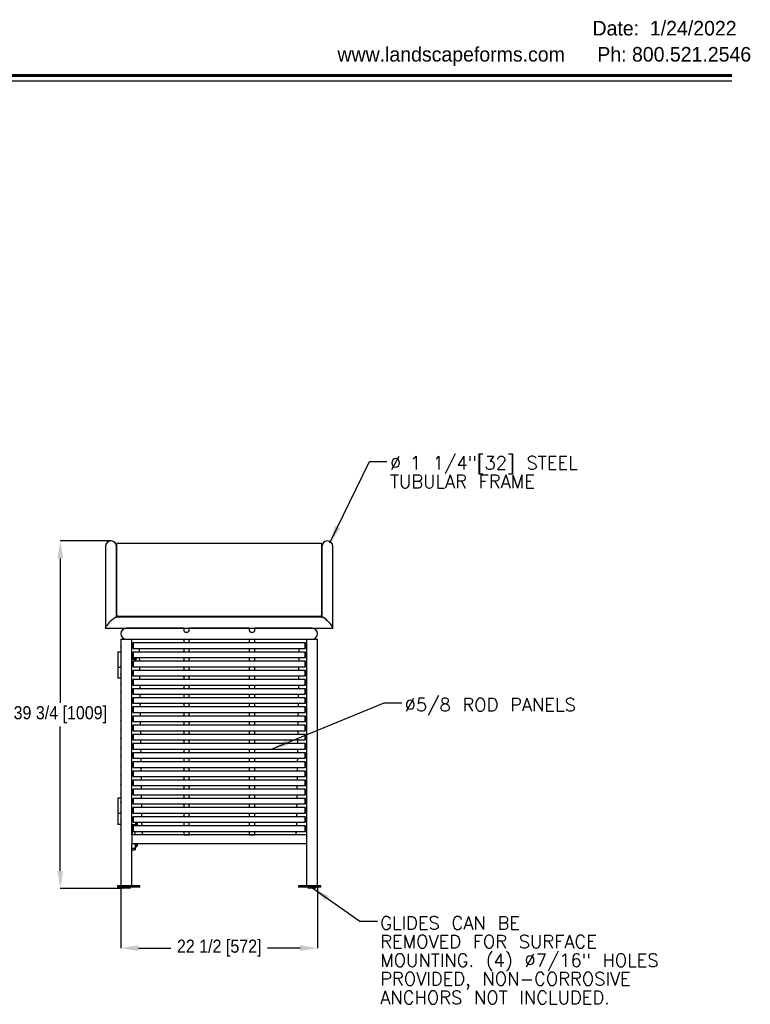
# Model space of a CAD drawing. Header units: feet. Extents: x -267 to 798, y -104 to 134.
# Tile 4 of 5: x 89 to 172, y 19 to 131. Entities that reach past the tile are written whole.
import ezdxf

# ---------------------------------------------------------------- set-up
doc = ezdxf.new("R2010")
doc.units = ezdxf.units.FT
doc.header["$LTSCALE"] = 20
doc.header["$MEASUREMENT"] = 0
doc.linetypes.add('SLD-Solid', pattern=[0])
doc.layers.add('LANDSCAPEFORMS', color=7, linetype='SLD-Solid')
doc.styles.add('SLDTEXTSTYLE0', font='txt')
doc.styles.add('SLDTEXTSTYLE2', font='txt', dxfattribs={"bigfont": 'bigfont'})
doc.styles.add('SLDTEXTSTYLE3', font='GOTHIC.TTF', dxfattribs={"width": 0.913})
doc.styles.get("Standard").update_dxf_attribs({"font": 'simplex.shx'})
doc.dimstyles.new('SLDDIMSTYLE1', dxfattribs={"dimtxt": 1.5, "dimasz": 2, "dimexe": 0, "dimexo": 0.0625, "dimgap": 0.375, "dimtad": 0, "dimtih": 1, "dimtoh": 1, "dimrnd": 1e-09, "dimzin": 12, "dimdsep": 46, "dimlunit": 5, "dimtxsty": 'SLDTEXTSTYLE3', "dimsah": 1, "dimcen": 0.09, "dimadec": 0, "dimazin": 3, "dimtfac": 1, "dimtdec": 3, "dimtofl": 0, "dimtmove": 0, "dimatfit": 3, "dimfxl": 1, "dimfrac": 2, "dimtolj": 1, "dimtzin": 12, "dimarcsym": 0})
doc.dimstyles.new('SLDDIMSTYLE2', dxfattribs={"dimtxt": 0, "dimasz": 2, "dimexe": 0, "dimexo": 0.0625, "dimgap": 0, "dimtad": 0, "dimtih": 1, "dimtoh": 1, "dimdec": 0, "dimrnd": 1e-09, "dimzin": 0, "dimdsep": 46, "dimlunit": 5, "dimtxsty": 'Standard', "dimsah": 1, "dimcen": 0.09, "dimadec": 0, "dimazin": 0, "dimtfac": 2, "dimtdec": 0, "dimtofl": 0, "dimtmove": 0, "dimatfit": 3, "dimfxl": 1, "dimfrac": 2, "dimtolj": 1, "dimtzin": 0, "dimarcsym": 0})

# ---------------------------------------------------------------- blocks, each defined once
blk = doc.blocks.new('Block1')
at = {"layer": 'LANDSCAPEFORMS', "linetype": 'SLD-Solid', "lineweight": 60}
blk.add_line((7.71, 124.98), (172.74, 124.98), dxfattribs=at)
at = {"layer": 'LANDSCAPEFORMS'}
blk.add_line((7.71, 124.4), (172.74, 124.4), dxfattribs=at)
blk = doc.blocks.new('*D103')
at = {"layer": 'Defpoints', "color": 0, "transparency": 16777216}
for p in [(100.3, 32.33), (122.8, 32.33), (122.8, 25.18)]:
    blk.add_point(p, dxfattribs=at)
at = {"layer": 'LANDSCAPEFORMS', "color": 0, "lineweight": -2, "transparency": 16777216}
for p, q in [((100.3, 32.26), (100.3, 25.18)), ((122.8, 32.26), (122.8, 25.18)), ((102.3, 25.18), (106.02, 25.18)), ((120.8, 25.18), (117.07, 25.18))]:
    blk.add_line(p, q, dxfattribs=at)
at = {"layer": 'LANDSCAPEFORMS', "color": 0, "transparency": 16777216}
for points in [[(102.3, 25.52), (102.3, 24.85), (100.3, 25.18)], [(120.8, 25.52), (120.8, 24.85), (122.8, 25.18)]]:
    blk.add_solid(points, dxfattribs=at)
at = {"layer": 'LANDSCAPEFORMS', "color": 0, "transparency": 16777216, "insert": (111.55, 26.16), "char_height": 1.5, "attachment_point": 2, "style": 'SLDTEXTSTYLE3'}
blk.add_mtext('\\A1;22 1/2 [572]', dxfattribs=at)
blk = doc.blocks.new('*D104')
at = {"layer": 'Defpoints', "color": 0, "transparency": 16777216}
for p in [(93.37, 71.75), (99.17, 71.75), (100.5, 32.02)]:
    blk.add_point(p, dxfattribs=at)
at = {"layer": 'LANDSCAPEFORMS', "color": 0, "lineweight": -2, "transparency": 16777216}
for p, q in [((99.11, 71.75), (93.37, 71.75)), ((93.37, 69.75), (93.37, 53.23)), ((93.37, 34.02), (93.37, 50.54)), ((100.44, 32.02), (93.37, 32.02))]:
    blk.add_line(p, q, dxfattribs=at)
at = {"layer": 'LANDSCAPEFORMS', "color": 0, "transparency": 16777216}
for points in [[(93.04, 69.75), (93.7, 69.75), (93.37, 71.75)], [(93.04, 34.02), (93.7, 34.02), (93.37, 32.02)]]:
    blk.add_solid(points, dxfattribs=at)
at = {"layer": 'LANDSCAPEFORMS', "color": 0, "transparency": 16777216, "insert": (93.37, 52.86), "char_height": 1.5, "attachment_point": 2, "style": 'SLDTEXTSTYLE3'}
blk.add_mtext('\\A1;39 3/4 [1009]', dxfattribs=at)
blk = doc.blocks.new('SW_NOTE_0_3')
at = {"layer": 'LANDSCAPEFORMS', "color": 0, "char_height": 1.5, "attachment_point": 1, "style": 'SLDTEXTSTYLE2'}
for s, insert in [('%%c', (0.35, 0.6)), ('1 1/4"[32] STEEL', (2.62, 0.6)), ('TUBULAR FRAME', (0.35, -1.53))]:
    blk.add_mtext(s, dxfattribs=dict(at, insert=insert))
blk = doc.blocks.new('SW_NOTE_0_4')
at = {"layer": 'LANDSCAPEFORMS', "color": 0, "char_height": 1.5, "attachment_point": 1, "style": 'SLDTEXTSTYLE2'}
for s, insert in [('GLIDES CAN BE', (0.33, 0.54)), ('REMOVED FOR SURFACE', (0.33, -1.59)), ('MOUNTING. (4) Ø7/16" HOLES', (0.33, -3.72)), ('PROVIDED, NON-CORROSIVE', (0.33, -5.85)), ('ANCHORS NOT INCLUDED.', (0.33, -7.98))]:
    blk.add_mtext(s, dxfattribs=dict(at, insert=insert))

msp = doc.modelspace()

# ---------------------------------------------------------------- linework, layer by layer
at = {"color": 7, "linetype": 'SLD-Solid', "lineweight": 25}
for p, q in [((98.546, 71.126), (98.546, 61.803)), ((99.796, 63.024), (99.796, 71.126)), ((123.266, 71.481), (99.826, 71.481)), ((99.826, 63.309), (99.826, 71.481)), ((123.266, 63.309), (123.266, 71.481)), ((123.296, 71.126), (123.296, 63.024)), ((124.546, 61.802), (124.546, 71.126)), ((99.826, 63.281), (99.826, 63.309)), ((100.014, 63.136), (123.079, 63.136)), ((100.014, 63.108), (123.079, 63.108)), ((123.266, 63.309), (123.266, 63.281)), ((123.339, 63.024), (99.754, 63.024)), ((98.594, 61.774), (124.499, 61.774)), ((98.661, 61.774), (98.637, 61.764)), ((107.484, 61.765), (100.921, 61.765)), ((107.484, 61.774), (107.484, 61.541)), ((108.109, 61.541), (108.109, 61.774)), ((114.984, 61.765), (108.109, 61.765)), ((114.984, 61.774), (114.984, 61.541)), ((115.609, 61.541), (115.609, 61.774)), ((122.171, 61.765), (115.609, 61.765)), ((124.445, 61.768), (124.433, 61.774)), ((100.296, 60.515), (100.296, 32.327)), ((100.296, 60.515), (100.921, 60.515)), ((100.921, 60.515), (101.546, 60.515)), ((101.546, 60.515), (121.546, 60.515)), ((101.546, 38.148), (101.546, 60.515)), ((101.701, 60.085), (101.671, 60.055)), ((101.671, 59.49), (101.671, 60.055)), ((121.391, 60.085), (101.701, 60.085)), ((101.701, 60.085), (101.701, 59.46)), ((101.921, 60.085), (101.921, 60.148)), ((101.921, 60.148), (102.171, 60.148)), ((102.171, 60.148), (107.484, 60.148)), ((107.514, 60.515), (107.484, 60.485)), ((107.484, 60.485), (107.484, 60.085)), ((108.109, 60.485), (107.484, 60.485)), ((108.109, 60.485), (108.079, 60.515)), ((108.109, 60.085), (108.109, 60.485)), ((108.109, 60.148), (114.984, 60.148)), ((115.014, 60.515), (114.984, 60.485)), ((114.984, 60.485), (114.984, 60.085)), ((115.609, 60.485), (114.984, 60.485)), ((115.609, 60.485), (115.579, 60.515)), ((115.609, 60.085), (115.609, 60.485)), ((115.609, 60.148), (120.921, 60.148)), ((120.921, 60.148), (121.171, 60.148)), ((121.171, 60.148), (121.171, 60.085)), ((121.421, 60.055), (121.391, 60.085)), ((121.391, 59.46), (121.391, 60.085)), ((121.421, 60.055), (121.421, 59.49)), ((121.546, 60.515), (121.546, 38.148)), ((121.546, 60.515), (122.796, 60.515)), ((122.796, 32.327), (122.796, 60.515)), ((99.965, 59.047), (99.965, 57.297)), ((100.296, 59.047), (99.965, 59.047)), ((101.56, 58.954), (101.546, 58.931)), ((101.568, 58.789), (101.553, 58.733)), ((101.568, 58.954), (101.56, 58.954)), ((101.584, 58.926), (101.568, 58.954)), ((101.568, 58.789), (101.575, 58.789)), ((101.575, 58.89), (101.577, 58.89)), ((101.578, 58.782), (101.575, 58.789)), ((101.585, 58.89), (101.577, 58.89)), ((101.594, 58.926), (101.584, 58.926)), ((101.585, 58.89), (101.6, 58.89)), ((101.61, 58.954), (101.594, 58.926)), ((101.618, 58.789), (101.603, 58.733)), ((101.618, 58.954), (101.61, 58.954)), ((101.634, 58.926), (101.618, 58.954)), ((101.618, 58.789), (101.625, 58.789)), ((101.625, 58.89), (101.627, 58.89)), ((101.628, 58.782), (101.625, 58.789)), ((101.635, 58.89), (101.627, 58.89)), ((101.644, 58.926), (101.634, 58.926)), ((101.635, 58.89), (101.65, 58.89)), ((101.66, 58.954), (101.644, 58.926)), ((101.668, 58.789), (101.653, 58.733)), ((101.667, 58.954), (101.66, 58.954)), ((101.668, 58.953), (101.667, 58.954)), ((101.671, 58.948), (101.668, 58.954)), ((101.671, 59.49), (101.701, 59.46)), ((101.701, 59.039), (101.671, 59.009)), ((101.671, 58.444), (101.671, 59.009)), ((101.678, 58.782), (101.675, 58.789)), ((101.701, 59.46), (121.391, 59.46)), ((121.391, 59.039), (101.701, 59.039)), ((101.701, 59.039), (101.701, 58.414)), ((102.437, 59.039), (102.431, 59.46)), ((107.484, 59.46), (107.484, 59.039)), ((108.109, 59.039), (108.109, 59.46)), ((114.984, 59.46), (114.984, 59.039)), ((115.609, 59.039), (115.609, 59.46)), ((120.662, 59.46), (120.656, 59.039)), ((121.391, 59.46), (121.421, 59.49)), ((121.421, 59.009), (121.391, 59.039)), ((121.391, 58.414), (121.391, 59.039)), ((121.421, 59.009), (121.421, 58.444)), ((101.546, 58.206), (101.559, 58.227)), ((101.568, 58.265), (101.55, 58.265)), ((101.559, 58.227), (101.569, 58.227)), ((101.56, 58.42), (101.577, 58.365)), ((101.568, 58.227), (101.585, 58.199)), ((101.585, 58.365), (101.577, 58.365)), ((101.585, 58.365), (101.587, 58.372)), ((101.585, 58.199), (101.593, 58.199)), ((101.593, 58.265), (101.591, 58.265)), ((101.593, 58.265), (101.6, 58.265)), ((101.593, 58.199), (101.609, 58.227)), ((101.618, 58.265), (101.6, 58.265)), ((101.609, 58.227), (101.619, 58.227)), ((101.61, 58.42), (101.627, 58.365)), ((101.618, 58.227), (101.635, 58.199)), ((101.635, 58.365), (101.627, 58.365)), ((101.635, 58.365), (101.637, 58.372)), ((101.635, 58.199), (101.643, 58.199)), ((101.643, 58.265), (101.641, 58.265)), ((101.643, 58.265), (101.65, 58.265)), ((101.643, 58.199), (101.659, 58.227)), ((101.668, 58.265), (101.65, 58.265)), ((101.659, 58.227), (101.669, 58.227)), ((101.66, 58.42), (101.677, 58.365)), ((101.668, 58.227), (101.685, 58.199)), ((101.671, 58.444), (101.701, 58.414)), ((101.701, 57.993), (101.671, 57.963)), ((101.671, 57.398), (101.671, 57.963)), ((101.685, 58.365), (101.677, 58.365)), ((101.685, 58.365), (101.7, 58.42)), ((101.685, 58.199), (101.693, 58.199)), ((101.693, 58.265), (101.691, 58.265)), ((101.693, 58.265), (101.7, 58.265)), ((101.693, 58.199), (101.709, 58.227)), ((101.718, 58.265), (101.7, 58.265)), ((101.701, 58.414), (121.391, 58.414)), ((121.391, 57.993), (101.701, 57.993)), ((101.701, 57.993), (101.701, 57.368)), ((101.709, 58.227), (101.719, 58.227)), ((101.71, 58.42), (101.718, 58.392)), ((101.728, 58.414), (101.718, 58.392)), ((101.718, 58.227), (101.723, 58.22)), ((101.724, 58.219), (101.745, 58.24)), ((101.729, 58.265), (101.728, 58.265)), ((101.729, 58.265), (101.745, 58.265)), ((101.745, 58.414), (101.745, 58.265)), ((101.745, 58.414), (101.745, 58.24)), ((101.745, 58.24), (101.844, 58.24)), ((101.844, 58.225), (101.844, 58.247)), ((101.844, 58.157), (101.844, 58.225)), ((101.844, 58.157), (101.894, 58.157)), ((101.851, 58.414), (101.851, 58.248)), ((101.851, 58.284), (101.894, 58.284)), ((101.894, 58.248), (101.851, 58.248)), ((101.894, 58.414), (101.894, 58.205)), ((102.019, 58.205), (101.894, 58.205)), ((101.894, 58.205), (101.894, 57.993)), ((102.019, 58.414), (102.019, 58.205)), ((102.055, 58.391), (102.019, 58.391)), ((102.055, 58.368), (102.019, 58.368)), ((102.055, 58.367), (102.019, 58.367)), ((102.055, 58.351), (102.019, 58.351)), ((102.019, 58.205), (102.019, 57.993)), ((102.055, 58.414), (102.055, 58.36)), ((102.055, 58.414), (102.055, 58.391)), ((102.055, 58.391), (102.055, 58.368)), ((102.055, 58.368), (102.055, 58.367)), ((102.055, 58.367), (102.055, 58.351)), ((102.075, 58.34), (102.134, 58.34)), ((102.134, 58.34), (102.134, 58.414)), ((102.452, 57.993), (102.446, 58.414)), ((107.484, 58.414), (107.484, 57.993)), ((108.109, 57.993), (108.109, 58.414)), ((114.984, 58.414), (114.984, 57.993)), ((115.609, 57.993), (115.609, 58.414)), ((120.647, 58.414), (120.641, 57.993)), ((121.391, 58.414), (121.421, 58.444)), ((121.421, 57.963), (121.391, 57.993)), ((121.391, 57.368), (121.391, 57.993)), ((121.421, 57.963), (121.421, 57.398)), ((100.296, 57.297), (99.965, 57.297)), ((100.185, 57.298), (99.967, 57.298)), ((99.967, 57.297), (99.967, 56.048)), ((100.296, 57.298), (100.185, 57.298)), ((101.671, 57.398), (101.701, 57.368)), ((101.701, 56.947), (101.671, 56.917)), ((101.671, 56.352), (101.671, 56.917)), ((101.671, 56.352), (101.701, 56.322)), ((101.701, 57.368), (121.391, 57.368)), ((121.391, 56.947), (101.701, 56.947)), ((101.701, 56.947), (101.701, 56.322)), ((101.701, 56.322), (121.391, 56.322)), ((102.467, 56.947), (102.461, 57.368)), ((102.481, 55.901), (102.475, 56.322)), ((107.484, 57.368), (107.484, 56.947)), ((107.484, 56.322), (107.484, 55.901)), ((108.109, 56.947), (108.109, 57.368)), ((108.109, 55.901), (108.109, 56.322)), ((114.984, 57.368), (114.984, 56.947)), ((114.984, 56.322), (114.984, 55.901)), ((115.609, 56.947), (115.609, 57.368)), ((115.609, 55.901), (115.609, 56.322)), ((120.618, 56.322), (120.612, 55.901)), ((120.632, 57.368), (120.626, 56.947)), ((121.391, 57.368), (121.421, 57.398)), ((121.421, 56.917), (121.391, 56.947)), ((121.391, 56.322), (121.391, 56.947)), ((121.391, 56.322), (121.421, 56.352)), ((121.421, 56.917), (121.421, 56.352)), ((100.185, 56.048), (99.967, 56.048)), ((100.122, 56.048), (100.123, 56.047)), ((100.248, 56.047), (100.123, 56.047)), ((100.296, 56.048), (100.185, 56.048)), ((100.248, 56.047), (100.249, 56.048)), ((101.701, 55.901), (101.671, 55.871)), ((101.671, 55.306), (101.671, 55.871)), ((101.671, 55.306), (101.701, 55.276)), ((121.391, 55.901), (101.701, 55.901)), ((101.701, 55.901), (101.701, 55.276)), ((101.701, 55.276), (121.391, 55.276)), ((102.496, 54.855), (102.49, 55.276)), ((107.484, 55.276), (107.484, 54.855)), ((108.109, 54.855), (108.109, 55.276)), ((114.984, 55.276), (114.984, 54.855)), ((115.609, 54.855), (115.609, 55.276)), ((120.603, 55.276), (120.597, 54.855)), ((121.421, 55.871), (121.391, 55.901)), ((121.391, 55.276), (121.391, 55.901)), ((121.391, 55.276), (121.421, 55.306)), ((121.421, 55.871), (121.421, 55.306)), ((101.701, 54.855), (101.671, 54.825)), ((101.671, 54.26), (101.671, 54.825)), ((101.671, 54.26), (101.701, 54.23)), ((121.391, 54.855), (101.701, 54.855)), ((101.701, 54.855), (101.701, 54.23)), ((101.701, 54.23), (121.391, 54.23)), ((102.511, 53.809), (102.505, 54.23)), ((107.484, 54.23), (107.484, 53.809)), ((108.109, 53.809), (108.109, 54.23)), ((114.984, 54.23), (114.984, 53.809)), ((115.609, 53.809), (115.609, 54.23)), ((120.588, 54.23), (120.582, 53.809)), ((121.421, 54.825), (121.391, 54.855)), ((121.391, 54.23), (121.391, 54.855)), ((121.391, 54.23), (121.421, 54.26)), ((121.421, 54.825), (121.421, 54.26)), ((101.701, 53.809), (101.671, 53.779)), ((101.671, 53.214), (101.671, 53.779)), ((101.671, 53.214), (101.701, 53.184)), ((121.391, 53.809), (101.701, 53.809)), ((101.701, 53.809), (101.701, 53.184)), ((101.701, 53.184), (121.391, 53.184)), ((102.526, 52.763), (102.52, 53.184)), ((107.484, 53.184), (107.484, 52.763)), ((108.109, 52.763), (108.109, 53.184)), ((114.984, 53.184), (114.984, 52.763)), ((115.609, 52.763), (115.609, 53.184)), ((120.573, 53.184), (120.567, 52.763)), ((121.421, 53.779), (121.391, 53.809)), ((121.391, 53.184), (121.391, 53.809)), ((121.391, 53.184), (121.421, 53.214)), ((121.421, 53.779), (121.421, 53.214)), ((101.701, 52.763), (101.671, 52.733)), ((101.671, 52.168), (101.671, 52.733)), ((101.671, 52.168), (101.701, 52.138)), ((121.391, 52.763), (101.701, 52.763)), ((101.701, 52.763), (101.701, 52.138)), ((101.701, 52.138), (121.391, 52.138)), ((102.54, 51.717), (102.534, 52.138)), ((107.484, 52.138), (107.484, 51.717)), ((108.109, 51.717), (108.109, 52.138)), ((114.984, 52.138), (114.984, 51.717)), ((115.609, 51.717), (115.609, 52.138)), ((120.559, 52.138), (120.553, 51.717)), ((121.421, 52.733), (121.391, 52.763)), ((121.391, 52.138), (121.391, 52.763)), ((121.391, 52.138), (121.421, 52.168)), ((121.421, 52.733), (121.421, 52.168)), ((101.701, 51.717), (101.671, 51.687)), ((101.671, 51.122), (101.671, 51.687)), ((101.671, 51.122), (101.701, 51.092)), ((121.391, 51.717), (101.701, 51.717)), ((101.701, 51.717), (101.701, 51.092)), ((101.701, 51.092), (121.391, 51.092)), ((102.555, 50.671), (102.549, 51.092)), ((107.484, 51.092), (107.484, 50.671)), ((108.109, 50.671), (108.109, 51.092)), ((114.984, 51.092), (114.984, 50.671)), ((115.609, 50.671), (115.609, 51.092)), ((120.544, 51.092), (120.538, 50.671)), ((121.421, 51.687), (121.391, 51.717)), ((121.391, 51.092), (121.391, 51.717)), ((121.391, 51.092), (121.421, 51.122)), ((121.421, 51.687), (121.421, 51.122)), ((101.701, 50.671), (101.671, 50.641)), ((101.671, 50.076), (101.671, 50.641)), ((101.671, 50.076), (101.701, 50.046)), ((101.701, 49.625), (101.671, 49.595)), ((101.671, 49.03), (101.671, 49.595)), ((121.391, 50.671), (101.701, 50.671)), ((101.701, 50.671), (101.701, 50.046)), ((101.701, 50.046), (121.391, 50.046)), ((121.391, 49.625), (101.701, 49.625)), ((101.701, 49.625), (101.701, 49)), ((102.57, 49.625), (102.564, 50.046)), ((107.484, 50.046), (107.484, 49.625)), ((108.109, 49.625), (108.109, 50.046)), ((114.984, 50.046), (114.984, 49.625)), ((115.609, 49.625), (115.609, 50.046)), ((120.529, 50.046), (120.523, 49.625)), ((121.421, 50.641), (121.391, 50.671)), ((121.391, 50.046), (121.391, 50.671)), ((121.391, 50.046), (121.421, 50.076)), ((121.421, 49.595), (121.391, 49.625)), ((121.391, 49), (121.391, 49.625)), ((121.421, 50.641), (121.421, 50.076)), ((121.421, 49.595), (121.421, 49.03)), ((101.671, 49.03), (101.701, 49)), ((101.701, 48.579), (101.671, 48.549)), ((101.671, 47.984), (101.671, 48.549)), ((101.701, 49), (121.391, 49)), ((121.391, 48.579), (101.701, 48.579)), ((101.701, 48.579), (101.701, 47.954)), ((102.585, 48.579), (102.579, 49)), ((107.484, 49), (107.484, 48.579)), ((108.109, 48.579), (108.109, 49)), ((114.984, 49), (114.984, 48.579)), ((115.609, 48.579), (115.609, 49)), ((120.514, 49), (120.508, 48.579)), ((121.391, 49), (121.421, 49.03)), ((121.421, 48.549), (121.391, 48.579)), ((121.391, 47.954), (121.391, 48.579)), ((121.421, 48.549), (121.421, 47.984)), ((101.671, 47.984), (101.701, 47.954)), ((101.701, 47.533), (101.671, 47.503)), ((101.671, 46.938), (101.671, 47.503)), ((101.701, 47.954), (121.391, 47.954)), ((121.391, 47.533), (101.701, 47.533)), ((101.701, 47.533), (101.701, 46.908)), ((102.599, 47.533), (102.593, 47.954)), ((107.484, 47.954), (107.484, 47.533)), ((108.109, 47.533), (108.109, 47.954)), ((114.984, 47.954), (114.984, 47.533)), ((115.609, 47.533), (115.609, 47.954)), ((120.5, 47.954), (120.494, 47.533)), ((121.391, 47.954), (121.421, 47.984)), ((121.421, 47.503), (121.391, 47.533)), ((121.391, 46.908), (121.391, 47.533)), ((121.421, 47.503), (121.421, 46.938)), ((101.671, 46.938), (101.701, 46.908)), ((101.701, 46.487), (101.671, 46.457)), ((101.671, 45.892), (101.671, 46.457)), ((101.701, 46.908), (121.391, 46.908)), ((121.391, 46.487), (101.701, 46.487)), ((101.701, 46.487), (101.701, 45.862)), ((102.614, 46.487), (102.608, 46.908)), ((107.484, 46.908), (107.484, 46.487)), ((108.109, 46.487), (108.109, 46.908)), ((114.984, 46.908), (114.984, 46.487)), ((115.609, 46.487), (115.609, 46.908)), ((120.485, 46.908), (120.479, 46.487)), ((121.391, 46.908), (121.421, 46.938)), ((121.421, 46.457), (121.391, 46.487)), ((121.391, 45.862), (121.391, 46.487)), ((121.421, 46.457), (121.421, 45.892)), ((101.671, 45.892), (101.701, 45.862)), ((101.701, 45.441), (101.671, 45.411)), ((101.671, 44.846), (101.671, 45.411)), ((101.701, 45.862), (121.391, 45.862)), ((121.391, 45.441), (101.701, 45.441)), ((101.701, 45.441), (101.701, 44.816)), ((102.629, 45.441), (102.623, 45.862)), ((107.484, 45.862), (107.484, 45.441)), ((108.109, 45.441), (108.109, 45.862)), ((114.984, 45.862), (114.984, 45.441)), ((115.609, 45.441), (115.609, 45.862)), ((120.47, 45.862), (120.464, 45.441)), ((121.391, 45.862), (121.421, 45.892)), ((121.421, 45.411), (121.391, 45.441)), ((121.391, 44.816), (121.391, 45.441)), ((121.421, 45.411), (121.421, 44.846)), ((101.671, 44.846), (101.701, 44.816)), ((101.701, 44.395), (101.671, 44.365)), ((101.671, 43.8), (101.671, 44.365)), ((101.701, 44.816), (121.391, 44.816)), ((121.391, 44.395), (101.701, 44.395)), ((101.701, 44.395), (101.701, 43.77)), ((102.643, 44.395), (102.638, 44.816)), ((107.484, 44.816), (107.484, 44.395)), ((108.109, 44.395), (108.109, 44.816)), ((114.984, 44.816), (114.984, 44.395)), ((115.609, 44.395), (115.609, 44.816)), ((120.455, 44.816), (120.45, 44.395)), ((121.391, 44.816), (121.421, 44.846)), ((121.421, 44.365), (121.391, 44.395)), ((121.391, 43.77), (121.391, 44.395)), ((121.421, 44.365), (121.421, 43.8)), ((101.671, 43.8), (101.701, 43.77)), ((101.701, 43.349), (101.671, 43.319)), ((101.671, 42.754), (101.671, 43.319)), ((101.701, 43.77), (121.391, 43.77)), ((121.391, 43.349), (101.701, 43.349)), ((101.701, 43.349), (101.701, 42.724)), ((102.658, 43.349), (102.652, 43.77)), ((107.484, 43.77), (107.484, 43.349)), ((108.109, 43.349), (108.109, 43.77)), ((114.984, 43.77), (114.984, 43.349)), ((115.609, 43.349), (115.609, 43.77)), ((120.441, 43.77), (120.435, 43.349)), ((121.391, 43.77), (121.421, 43.8)), ((121.421, 43.319), (121.391, 43.349)), ((121.391, 42.724), (121.391, 43.349)), ((121.421, 43.319), (121.421, 42.754)), ((99.965, 42.328), (99.965, 40.578)), ((100.296, 42.328), (99.965, 42.328)), ((101.671, 42.754), (101.701, 42.724)), ((101.701, 42.303), (101.671, 42.273)), ((101.671, 41.708), (101.671, 42.273)), ((101.671, 41.708), (101.701, 41.678)), ((101.701, 42.724), (121.391, 42.724)), ((121.391, 42.303), (101.701, 42.303)), ((101.701, 42.303), (101.701, 41.678)), ((101.701, 41.678), (121.391, 41.678)), ((102.673, 42.303), (102.667, 42.724)), ((102.688, 41.257), (102.682, 41.678)), ((107.484, 42.724), (107.484, 42.303)), ((107.484, 41.678), (107.484, 41.257)), ((108.109, 42.303), (108.109, 42.724)), ((108.109, 41.257), (108.109, 41.678)), ((114.984, 42.724), (114.984, 42.303)), ((114.984, 41.678), (114.984, 41.257)), ((115.609, 42.303), (115.609, 42.724)), ((115.609, 41.257), (115.609, 41.678)), ((120.411, 41.678), (120.405, 41.257)), ((120.426, 42.724), (120.42, 42.303)), ((121.391, 42.724), (121.421, 42.754)), ((121.421, 42.273), (121.391, 42.303)), ((121.391, 41.678), (121.391, 42.303)), ((121.391, 41.678), (121.421, 41.708)), ((121.421, 42.273), (121.421, 41.708)), ((100.296, 40.578), (99.965, 40.578)), ((99.967, 40.578), (99.967, 39.328)), ((101.701, 41.257), (101.671, 41.227)), ((101.671, 40.662), (101.671, 41.227)), ((101.671, 40.662), (101.701, 40.632)), ((121.391, 41.257), (101.701, 41.257)), ((101.701, 41.257), (101.701, 40.632)), ((101.701, 40.632), (121.391, 40.632)), ((102.702, 40.211), (102.696, 40.632)), ((107.484, 40.632), (107.484, 40.211)), ((108.109, 40.211), (108.109, 40.632)), ((114.984, 40.632), (114.984, 40.211)), ((115.609, 40.211), (115.609, 40.632)), ((120.396, 40.632), (120.391, 40.211)), ((121.421, 41.227), (121.391, 41.257)), ((121.391, 40.632), (121.391, 41.257)), ((121.391, 40.632), (121.421, 40.662)), ((121.421, 41.227), (121.421, 40.662)), ((101.546, 40.041), (101.671, 40.041)), ((101.701, 40.211), (101.671, 40.181)), ((101.671, 39.616), (101.671, 40.181)), ((101.671, 39.616), (101.701, 39.586)), ((121.391, 40.211), (101.701, 40.211)), ((101.701, 40.211), (101.701, 39.586)), ((101.701, 39.586), (121.391, 39.586)), ((101.97, 39.586), (101.97, 39.165)), ((102.029, 39.586), (102.029, 39.165)), ((102.059, 39.586), (102.059, 39.165)), ((102.2, 39.165), (102.2, 39.586)), ((102.717, 39.165), (102.711, 39.586)), ((107.484, 39.586), (107.484, 39.165)), ((108.109, 39.165), (108.109, 39.586)), ((114.984, 39.586), (114.984, 39.165)), ((115.609, 39.165), (115.609, 39.586)), ((120.382, 39.586), (120.376, 39.165)), ((121.421, 40.181), (121.391, 40.211)), ((121.391, 39.586), (121.391, 40.211)), ((121.391, 39.586), (121.421, 39.616)), ((121.421, 40.181), (121.421, 39.616)), ((100.185, 39.328), (99.967, 39.328)), ((100.296, 39.328), (100.185, 39.328)), ((101.546, 39.328), (101.921, 39.328)), ((101.611, 38.148), (101.611, 39.203)), ((101.701, 39.165), (101.671, 39.135)), ((101.671, 38.57), (101.671, 39.135)), ((101.671, 38.57), (101.701, 38.54)), ((121.391, 39.165), (101.701, 39.165)), ((101.701, 39.165), (101.701, 38.54)), ((101.701, 38.54), (121.391, 38.54)), ((101.921, 39.328), (101.921, 39.203)), ((101.921, 39.165), (101.921, 39.203)), ((101.921, 38.148), (101.921, 38.54)), ((102.728, 38.394), (102.726, 38.54)), ((107.484, 38.54), (107.484, 38.155)), ((108.109, 38.155), (108.109, 38.54)), ((114.984, 38.54), (114.984, 38.155)), ((115.609, 38.155), (115.609, 38.54)), ((120.367, 38.54), (120.365, 38.394)), ((121.421, 39.135), (121.391, 39.165)), ((121.391, 38.54), (121.391, 39.165)), ((121.391, 38.54), (121.421, 38.57)), ((121.421, 39.135), (121.421, 38.57)), ((121.546, 38.148), (101.546, 38.148)), ((101.546, 38.148), (101.546, 37.148)), ((107.491, 38.148), (102.978, 38.148)), ((107.484, 38.155), (107.491, 38.148)), ((107.484, 38.155), (108.109, 38.155)), ((108.102, 38.148), (108.109, 38.155)), ((114.991, 38.148), (108.102, 38.148)), ((114.984, 38.155), (114.991, 38.148)), ((114.984, 38.155), (115.609, 38.155)), ((115.602, 38.148), (115.609, 38.155)), ((120.115, 38.148), (115.602, 38.148)), ((121.546, 38.148), (121.546, 37.148)), ((101.546, 37.148), (121.546, 37.148)), ((101.546, 32.327), (101.546, 37.148)), ((101.546, 36.618), (101.921, 36.618)), ((101.546, 36.438), (101.921, 36.438)), ((101.921, 36.993), (101.921, 37.148)), ((101.921, 36.993), (101.921, 36.618)), ((101.921, 36.649), (101.986, 36.649)), ((101.921, 36.618), (101.921, 36.438)), ((101.986, 37.148), (101.986, 36.649)), ((101.986, 36.837), (102.043, 36.837)), ((102.043, 36.758), (102.043, 37.148)), ((102.068, 36.758), (102.043, 36.758)), ((102.068, 36.758), (102.068, 37.148)), ((102.072, 37.118), (102.068, 37.118)), ((102.068, 36.868), (102.072, 36.868)), ((102.068, 36.837), (102.072, 36.837)), ((102.072, 37.148), (102.072, 36.837)), ((102.072, 36.837), (102.142, 36.837)), ((102.142, 36.837), (102.142, 37.148)), ((102.142, 36.837), (102.172, 36.867)), ((102.172, 37.119), (102.143, 37.148)), ((102.172, 37.119), (102.172, 36.993)), ((102.172, 36.993), (102.172, 36.867)), ((121.546, 37.148), (121.546, 32.327)), ((99.921, 32.327), (99.921, 32.148)), ((101.836, 32.327), (99.921, 32.327)), ((101.836, 32.148), (99.921, 32.148)), ((100.484, 32.148), (100.484, 32.043)), ((100.484, 32.043), (100.504, 32.023)), ((100.921, 32.043), (100.484, 32.043)), ((100.921, 32.023), (100.504, 32.023)), ((101.359, 32.043), (100.921, 32.043)), ((101.339, 32.023), (100.921, 32.023)), ((101.339, 32.023), (101.359, 32.043)), ((101.359, 32.043), (101.359, 32.148)), ((102.426, 32.327), (101.836, 32.327)), ((102.426, 32.148), (101.836, 32.148)), ((102.464, 32.327), (102.426, 32.327)), ((102.464, 32.148), (102.426, 32.148)), ((102.464, 32.148), (102.464, 32.327)), ((120.629, 32.327), (120.629, 32.148)), ((120.667, 32.327), (120.629, 32.327)), ((120.667, 32.148), (120.629, 32.148)), ((121.257, 32.327), (120.667, 32.327)), ((121.257, 32.148), (120.667, 32.148)), ((123.171, 32.327), (121.257, 32.327)), ((123.171, 32.148), (121.257, 32.148)), ((121.734, 32.148), (121.734, 32.043)), ((121.734, 32.043), (121.754, 32.023)), ((122.609, 32.043), (121.734, 32.043)), ((122.589, 32.023), (121.754, 32.023)), ((122.589, 32.023), (122.609, 32.043)), ((122.609, 32.043), (122.609, 32.148)), ((123.171, 32.148), (123.171, 32.327))]:
    msp.add_line(p, q, dxfattribs=at)
at = {"color": 7, "linetype": 'SLD-Solid', "lineweight": 25, "flags": 128}
for points in [[(99.244, 62.702), (99.262, 62.719), (99.4, 62.835), (99.501, 62.909), (99.596, 62.97), (99.659, 63.003), (99.714, 63.023), (99.749, 63.028), (99.769, 63.024)], [(123.338, 63.024), (123.354, 63.028), (123.4, 63.017), (123.455, 62.993), (123.539, 62.944), (123.632, 62.881), (123.758, 62.781), (123.888, 62.667), (123.902, 62.654)], [(98.637, 61.764), (98.602, 61.756), (98.574, 61.758), (98.556, 61.769), (98.547, 61.792), (98.551, 61.814)], [(107.484, 61.541), (107.486, 61.515), (107.5, 61.465), (107.529, 61.418), (107.57, 61.377), (107.621, 61.343), (107.681, 61.319), (107.746, 61.305), (107.813, 61.302), (107.88, 61.311), (107.943, 61.33), (107.999, 61.359), (108.045, 61.396), (108.08, 61.441), (108.102, 61.49), (108.109, 61.541)], [(114.984, 61.541), (114.986, 61.515), (115, 61.465), (115.029, 61.418), (115.07, 61.377), (115.121, 61.343), (115.181, 61.319), (115.246, 61.305), (115.313, 61.302), (115.38, 61.311), (115.443, 61.33), (115.499, 61.359), (115.545, 61.396), (115.58, 61.441), (115.602, 61.49), (115.609, 61.541)], [(124.545, 61.813), (124.546, 61.795), (124.539, 61.772), (124.522, 61.759), (124.468, 61.761), (124.445, 61.768)], [(100.296, 59.598), (100.296, 59.606), (100.296, 59.648)], [(101.56, 58.954), (101.56, 58.954), (101.561, 58.948), (101.563, 58.931), (101.565, 58.882), (101.567, 58.83), (101.568, 58.789)], [(101.572, 58.422), (101.571, 58.482), (101.569, 58.577), (101.567, 58.673), (101.565, 58.733)], [(101.577, 58.89), (101.579, 58.829), (101.581, 58.754), (101.583, 58.668), (101.585, 58.577), (101.587, 58.486), (101.589, 58.4), (101.591, 58.325), (101.593, 58.265)], [(101.587, 58.891), (101.586, 58.913), (101.584, 58.924)], [(101.6, 58.265), (101.598, 58.325), (101.596, 58.4), (101.595, 58.486), (101.593, 58.577), (101.591, 58.668), (101.589, 58.754), (101.587, 58.829), (101.585, 58.89)], [(101.597, 58.89), (101.596, 58.913), (101.594, 58.926), (101.593, 58.924)], [(101.622, 58.422), (101.621, 58.482), (101.619, 58.577), (101.617, 58.673), (101.615, 58.733)], [(101.627, 58.89), (101.629, 58.829), (101.631, 58.754), (101.633, 58.668), (101.635, 58.577), (101.637, 58.486), (101.639, 58.4), (101.641, 58.325), (101.643, 58.265)], [(101.637, 58.891), (101.636, 58.913), (101.634, 58.924)], [(101.65, 58.265), (101.648, 58.325), (101.646, 58.4), (101.645, 58.486), (101.643, 58.577), (101.641, 58.668), (101.639, 58.754), (101.637, 58.829), (101.635, 58.89)], [(101.647, 58.89), (101.646, 58.913), (101.644, 58.926), (101.643, 58.924)], [(101.66, 58.95), (101.661, 58.952), (101.663, 58.928), (101.665, 58.889), (101.666, 58.848), (101.667, 58.813), (101.668, 58.789)], [(101.672, 58.422), (101.671, 58.482), (101.669, 58.577), (101.667, 58.673), (101.665, 58.733)], [(100.296, 57.506), (100.296, 57.514), (100.296, 57.556)], [(101.55, 58.265), (101.548, 58.325), (101.546, 58.399)], [(101.559, 58.229), (101.559, 58.227), (101.557, 58.24), (101.555, 58.267)], [(101.593, 58.201), (101.593, 58.199), (101.591, 58.21), (101.589, 58.243), (101.587, 58.296), (101.585, 58.365)], [(101.609, 58.229), (101.609, 58.227), (101.607, 58.24), (101.605, 58.267)], [(101.619, 58.227), (101.617, 58.24), (101.615, 58.265)], [(101.643, 58.201), (101.643, 58.199), (101.641, 58.21), (101.639, 58.243), (101.637, 58.296), (101.635, 58.365)], [(101.659, 58.229), (101.659, 58.227), (101.657, 58.24), (101.655, 58.267)], [(101.669, 58.227), (101.667, 58.24), (101.665, 58.265)], [(101.677, 58.365), (101.679, 58.296), (101.681, 58.243), (101.683, 58.21), (101.685, 58.199), (101.685, 58.199)], [(101.693, 58.201), (101.693, 58.199), (101.691, 58.21), (101.689, 58.243), (101.687, 58.296), (101.685, 58.365)], [(101.709, 58.229), (101.709, 58.227), (101.707, 58.24), (101.705, 58.267)], [(101.719, 58.227), (101.717, 58.24), (101.715, 58.265)], [(100.296, 56.46), (100.296, 56.468), (100.296, 56.51)], [(100.296, 55.414), (100.296, 55.422), (100.296, 55.464)], [(100.296, 54.368), (100.296, 54.376), (100.296, 54.418)], [(100.296, 53.322), (100.296, 53.33), (100.296, 53.372)], [(100.296, 52.276), (100.296, 52.284), (100.296, 52.326)], [(100.296, 51.23), (100.296, 51.238), (100.296, 51.28)], [(100.296, 50.184), (100.296, 50.192), (100.296, 50.234)], [(100.296, 49.138), (100.296, 49.146), (100.296, 49.188)], [(100.296, 48.092), (100.296, 48.1), (100.296, 48.142)], [(100.296, 47.046), (100.296, 47.054), (100.296, 47.096)], [(100.296, 46), (100.296, 46.008), (100.296, 46.05)], [(100.296, 44.954), (100.296, 44.962), (100.296, 45.004)], [(100.296, 43.908), (100.296, 43.916), (100.296, 43.958)], [(100.296, 42.862), (100.296, 42.87), (100.296, 42.912)], [(100.296, 41.816), (100.296, 41.824), (100.296, 41.866)], [(100.296, 40.77), (100.296, 40.778), (100.296, 40.82)], [(100.296, 39.724), (100.296, 39.732), (100.296, 39.774)], [(100.296, 38.678), (100.296, 38.686), (100.296, 38.728)]]:
    msp.add_lwpolyline(points, dxfattribs=at)
at = {"color": 7, "linetype": 'SLD-Solid', "lineweight": 25}
for centre, radius, start, end in [((99.171, 71.126), 0.625, 0, 180), ((123.921, 71.126), 0.625, 0, 180), ((100.008, 63.318), 0.182, 182.82981, 271.8522), ((100.006, 63.287), 0.18, 182.11487, 272.56805), ((123.087, 63.316), 0.18, 267.43222, 357.88577), ((123.085, 63.29), 0.182, 268.14764, 357.16943), ((100.921, 61.14), 0.625, 90, 180), ((100.921, 61.14), 0.625, 90, 270), ((100.921, 61.14), 0.625, 180, 270), ((122.171, 61.14), 0.625, 270, 90), ((122.171, 61.14), 0.625, 360, 90), ((122.171, 61.14), 0.625, 270, 0), ((46.586, 57.187), 54.991, 1.2869, 1.77447), ((99.735, 58.785), 1.84, 0.1201, 5.28044), ((96.659, 58.646), 4.945, 1.01033, 2.75365), ((46.639, 57.187), 54.987, 1.28688, 1.77448), ((99.873, 58.785), 1.745, 0.11744, 5.39369), ((99.785, 58.785), 1.84, 0.11954, 5.28051), ((96.709, 58.646), 4.944, 1.01029, 2.75369), ((46.691, 57.187), 54.986, 1.28687, 1.77448), ((103.482, 58.411), 1.922, 179.73083, 185.49346), ((103.135, 58.355), 1.558, 179.62934, 185.73211), ((106.688, 58.511), 5.079, 181.02473, 182.69418), ((103.185, 58.355), 1.558, 179.62932, 185.7325), ((106.738, 58.511), 5.078, 181.02471, 182.69423), ((114.116, 58.689), 12.431, 181.20977, 181.95707), ((113.664, 58.676), 11.971, 181.22932, 181.968), ((106.784, 58.511), 5.075, 181.02436, 182.69556), ((104.229, 58.38), 2.511, 179.73747, 183.64691), ((113.314, 58.576), 11.589, 180.80181, 181.53711), ((102.075, 58.36), 0.0197, 180, 270), ((101.991, 58.52), 0.228, 308.52533, 332.3064), ((101.991, 58.519), 0.228, 308.52533, 332.50591), ((101.486, 39.203), 0.125, 0, 61.3146), ((102.978, 38.398), 0.25, 180.8073, 270), ((120.115, 38.398), 0.25, 270, 359.1927)]:
    msp.add_arc(centre, radius, start, end, dxfattribs=at)
for centre, major_axis, start_param, end_param in [((99.171, 62.399), (0.613, 0.613), 0.1960877, 3.3376804), ((123.921, 62.399), (-0.613, 0.613), 3.3376804, 6.0870976), ((123.921, 62.399), (-0.613, 0.613), 2.9455049, 3.3376804)]:
    msp.add_ellipse(centre, major_axis=major_axis, ratio=0.1986402, start_param=start_param, end_param=end_param, dxfattribs=at)

# ---------------------------------------------------------------- block references
at = {"color": 7, "linetype": 'Continuous'}
msp.add_blockref('Block1', (-2.563, -0.009), dxfattribs=at)
at = {"layer": 'LANDSCAPEFORMS'}
for name, p in [('SW_NOTE_0_3', (130.735, 80.833)), ('SW_NOTE_0_4', (129.634, 28.266))]:
    msp.add_blockref(name, p, dxfattribs=at)

# ---------------------------------------------------------------- texts
for s, insert, char_height, attachment_point, style in [('Date:  1/24/2022', (170.729, 131.234), 1.66667, 3, 'SLDTEXTSTYLE0'), ('www.landscapeforms.com      Ph: 800.521.2546', (172.397, 128.25), 1.66667, 3, 'SLDTEXTSTYLE0'), ('Ø5/8 ROD PANELS', (132.761, 53.776), 1.5, 1, 'SLDTEXTSTYLE2')]:
    msp.add_mtext(s, dxfattribs=dict(at, insert=insert, char_height=char_height, attachment_point=attachment_point, style=style))

# ---------------------------------------------------------------- dimensions: what is measured, and where the dimension line sits
dim = msp.add_linear_dim(base=(93.371, 71.751), p1=(100.504, 32.023), p2=(99.171, 71.751), angle=90, dimstyle='SLDDIMSTYLE1', dxfattribs=at)
dim.commit()
dim.dimension.update_dxf_attribs({"geometry": '*D104', "text_midpoint": (93.371, 51.887), "dimtype": 160})
dim = msp.add_linear_dim(base=(122.796, 25.184), p1=(100.296, 32.327), p2=(122.796, 32.327), dimstyle='SLDDIMSTYLE1', dxfattribs=at)
dim.commit()
dim.dimension.update_dxf_attribs({"geometry": '*D103', "text_midpoint": (111.546, 25.184), "dimtype": 160})

# ---------------------------------------------------------------- leaders
for points in [[(124.214, 71.537), (128.735, 80.833), (130.735, 80.833)], [(117.515, 47.954), (130.424, 53.228), (132.424, 53.228)], [(122.255, 32.023), (127.634, 28.266), (129.634, 28.266)]]:
    msp.add_leader(points, dimstyle='SLDDIMSTYLE2', dxfattribs=at)

doc.saveas('drawing.dxf')
